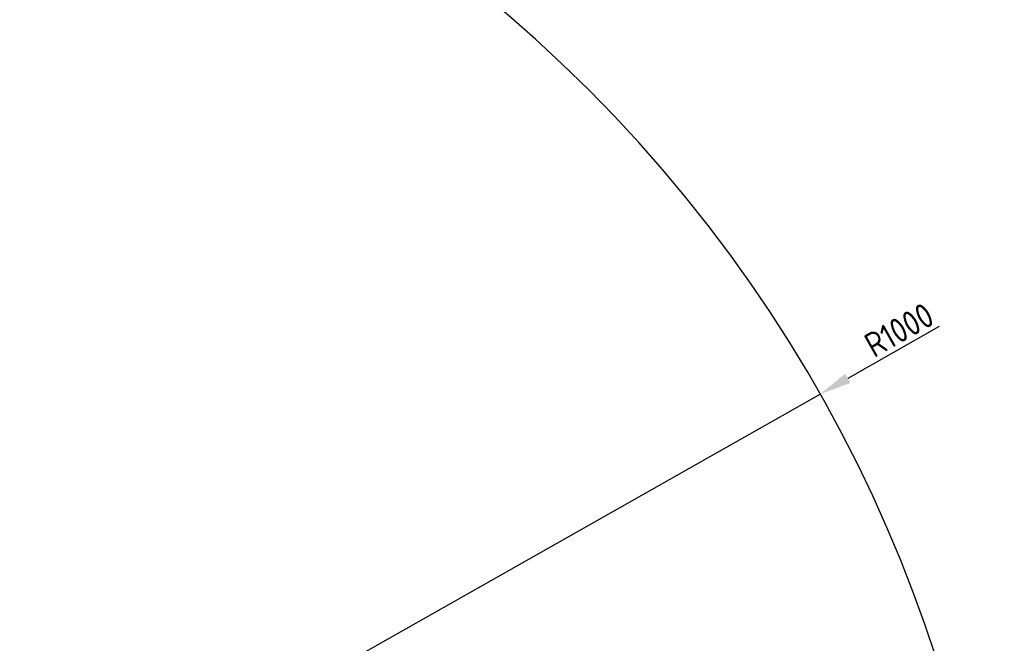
# Model space of a CAD drawing. Header units: millimetres. Extents: x 13873 to 18697, y 1443 to 6366.
# Tile 16 of 28: x 16141 to 16834, y 3825 to 4264. Entities that reach past the tile are written whole.
import ezdxf

# ---------------------------------------------------------------- set-up
doc = ezdxf.new("R2010")
doc.units = ezdxf.units.MM
doc.header["$PDSIZE"] = -1
doc.styles.add('标准汉字', font='gbenor.shx', dxfattribs={"bigfont": 'gbcbig.shx'})
doc.dimstyles.new('ISO-25', dxfattribs={"dimscale": 5, "dimtxt": 3.5, "dimasz": 4.5, "dimexe": 3.5, "dimexo": 0.625, "dimtad": 1, "dimdec": 1, "dimdsep": 46, "dimtxsty": '标准汉字', "dimcen": 2.5, "dimclrd": 1, "dimclre": 1, "dimadec": 0, "dimazin": 0, "dimtfac": 1, "dimtdec": 1, "dimtmove": 1, "dimatfit": 3, "dimfxl": 1, "dimarcsym": 0})

# ---------------------------------------------------------------- blocks, each defined once
blk = doc.blocks.new('*D69')
at = {"color": 1, "lineweight": -2, "transparency": 16777216}
for p, q in [((16788.6, 4047.75), (16724.23, 4011.3)), ((15834.46, 3507.51), (16704.65, 4000.22))]:
    blk.add_line(p, q, dxfattribs=at)
at = {"color": 1, "transparency": 16777216}
blk.add_solid([(16722.39, 4014.57), (16726.08, 4008.04), (16704.65, 4000.22)], dxfattribs=at)
at = {"layer": 'Defpoints', "color": 0, "transparency": 16777216}
for p in [(16704.65, 4000.22), (15834.46, 3507.51)]:
    blk.add_point(p, dxfattribs=at)
at = {"color": 0, "transparency": 16777216, "insert": (16760.36, 4045.4), "char_height": 17.5, "attachment_point": 5, "rotation": 29.51863, "style": '标准汉字'}
blk.add_mtext('R1000', dxfattribs=at)

msp = doc.modelspace()

# ---------------------------------------------------------------- linework, layer by layer
at = {"color": 4}
msp.add_arc((15834.46, 3507.51), 1000, 225, 135, dxfattribs=at)

# ---------------------------------------------------------------- dimensions: what is measured, and where the dimension line sits
dim = msp.add_radius_dim(center=(15834.46, 3507.51), mpoint=(16704.65, 4000.22), dimstyle='ISO-25')
dim.commit()
dim.dimension.update_dxf_attribs({"geometry": '*D69', "text_midpoint": (16760.36, 4045.4)})

doc.saveas('drawing.dxf')
